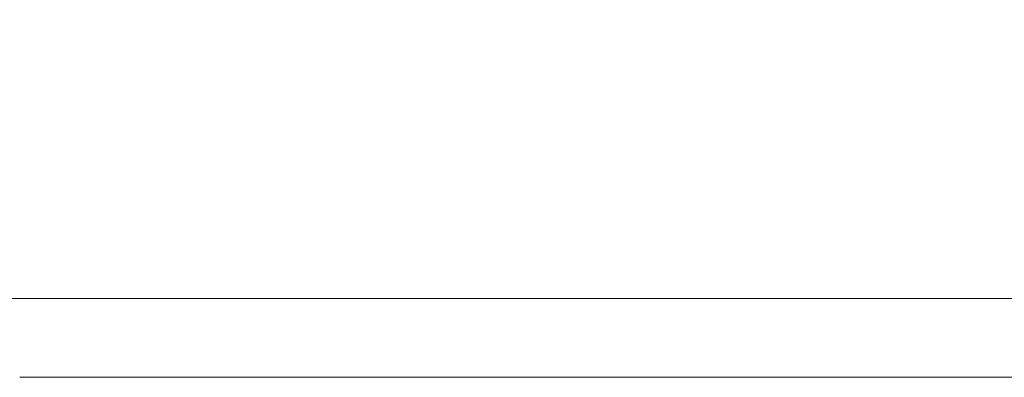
# Model space of a CAD drawing. Header units: millimetres. Extents: x -620 to 6530, y -1325 to 1325.
# Tile 63 of 180: x -27.72 to -11.68, y -865.32 to -859.49. Entities that reach past the tile are written whole.
import ezdxf

# ---------------------------------------------------------------- set-up
doc = ezdxf.new("R2010")
doc.units = ezdxf.units.MM
doc.layers.add('Plan', color=7, linetype='Continuous', true_color=0xffffff)

msp = doc.modelspace()

# ---------------------------------------------------------------- linework, layer by layer
at = {"layer": 'Plan', "color": 155, "linetype": 'Continuous', "lineweight": 13}
for points, knots in [([(-29.198, -840.671), (-27.981, -841.445), (-26.758, -842.228), (-24.915, -843.413), (-24.299, -843.811), (-23.064, -844.609), (-22.446, -845.01), (-19.346, -847.024), (-16.844, -848.664), (-13.061, -851.169), (-11.161, -852.432), (-9.25, -853.711), (-7.974, -854.567), (-7.334, -854.997), (-4.131, -857.154), (-1.55, -858.905), (1.047, -860.683)], [0, 0, 0, 0, 0.125, 0.125, 0.1875, 0.1875, 0.25, 0.25, 0.5, 0.5, 0.625, 0.6875, 0.6875, 0.75, 0.75, 1, 1, 1, 1]), ([(0.926, -864.039), (-1.634, -862.259), (-4.176, -860.505), (-7.332, -858.344), (-7.962, -857.914), (-9.22, -857.056), (-11.103, -855.775), (-12.975, -854.51), (-16.704, -852), (-19.17, -850.356), (-22.226, -848.337), (-22.836, -847.935), (-24.053, -847.135), (-24.66, -846.737), (-26.477, -845.549), (-27.683, -844.764), (-28.883, -843.988)], [0, 0, 0, 0, 0.25, 0.25, 0.3125, 0.3125, 0.375, 0.5, 0.5, 0.75, 0.75, 0.8125, 0.8125, 0.875, 0.875, 1, 1, 1, 1])]:
    msp.add_open_spline(points, degree=3, knots=knots, dxfattribs=at)
msp.add_open_spline([(-30.951, -864.038), (-20.326, -864.038), (-9.7, -864.039), (0.926, -864.039)], degree=3, dxfattribs=at)
at = {"layer": 'Plan', "color": 155, "linetype": 'Continuous', "lineweight": 18}
msp.add_open_spline([(4.153, -865.322), (3.577, -865.322), (3.001, -865.322), (-1.863, -865.322), (-6.151, -865.322), (-14.727, -865.322), (-19.015, -865.322), (-24.776, -865.322), (-26.249, -865.322), (-27.723, -865.322)], degree=3, knots=[0, 0, 0, 0, 0.054209, 0.054209, 0.457762, 0.457762, 0.861314, 0.861314, 1, 1, 1, 1], dxfattribs=at)

doc.saveas('drawing.dxf')
